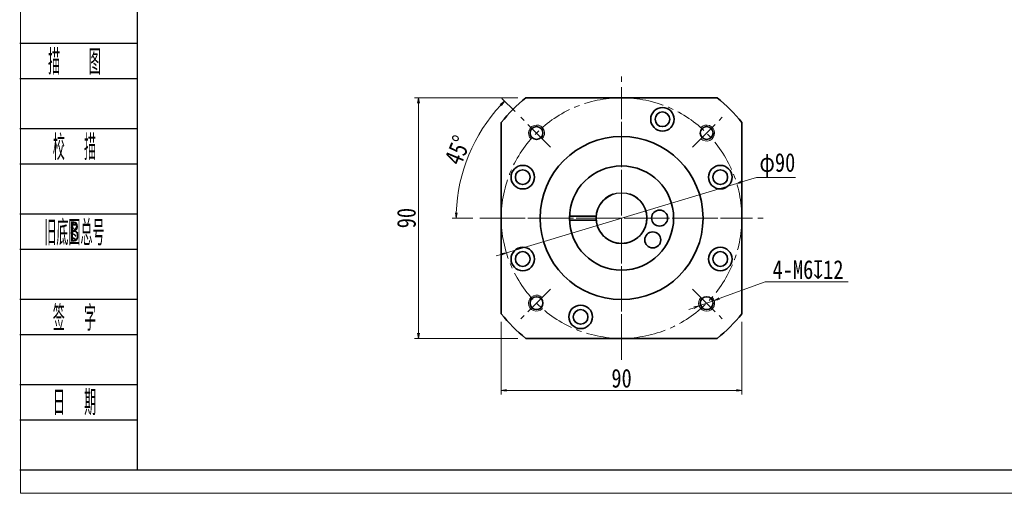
# Model space of a CAD drawing. Header units: millimetres. Extents: x -30 to 718, y -17 to 502.
# Tile 1 of 4: x -26 to 342, y -17 to 160. Entities that reach past the tile are written whole.
import ezdxf
from ezdxf.enums import TextEntityAlignment as Align

# ---------------------------------------------------------------- set-up
doc = ezdxf.new("R2010")
doc.units = ezdxf.units.MM
doc.linetypes.add('点画线', pattern=[18, 12, -2, 2, -2])
doc.layers.add('2细线层', color=4, linetype='Continuous')
doc.layers.add('6文字层', color=3, linetype='Continuous')
for name, color, linetype, lineweight in [('CDRAFT0', 7, 'Continuous', 35), ('EB0', 7, 'Continuous', 35), ('中心线层', 1, '点画线', 18), ('图框_外框线', 7, 'Continuous', 18), ('尺寸线层', 3, 'Continuous', 18), ('粗实线层_1', 7, 'Continuous', 35), ('细实线', 211, 'Continuous', 18)]:
    doc.layers.add(name, color=color, linetype=linetype, lineweight=lineweight)
doc.styles.add('PC_TEXTSTYLE', font='ISOCP.SHX', dxfattribs={"width": 0.707, "bigfont": 'GBCBIG.SHX'})
doc.styles.get("Standard").update_dxf_attribs({"font": 'SimSun.ttf'})
doc.styles.add('宋体', font='SimSun.ttf', dxfattribs={"width": 0.8})
doc.dimstyles.new('A水平标注$0', dxfattribs={"dimtxt": 3.5, "dimasz": 2, "dimexe": 1.5, "dimexo": 3, "dimgap": 1.1, "dimtad": 1, "dimtoh": 1, "dimdec": 4, "dimdsep": 46, "dimtxsty": '宋体', "dimblk": 'OPEN', "dimcen": 3, "dimclrd": 3, "dimclre": 3, "dimclrt": 6, "dimadec": 0, "dimazin": 0, "dimtm": 1e-09, "dimtfac": 1, "dimtdec": 4, "dimtix": 1, "dimtmove": 0, "dimatfit": 3, "dimldrblk": 'OPEN', "dimfxl": 0, "dimlwd": 13, "dimlwe": 13, "dimarcsym": 0})
doc.dimstyles.new('D直径标注φ25', dxfattribs={"dimtxt": 3.5, "dimasz": 2, "dimexe": 1, "dimexo": 3, "dimtad": 1, "dimtoh": 1, "dimdec": 1, "dimdsep": 46, "dimtxsty": '宋体', "dimblk": 'OPEN', "dimcen": 3, "dimclrd": 3, "dimclre": 3, "dimclrt": 130, "dimadec": 0, "dimazin": 0, "dimtm": 1e-09, "dimtfac": 1, "dimtdec": 1, "dimtmove": 0, "dimatfit": 0, "dimldrblk": 'OPEN', "dimfxl": 0, "dimlwd": 13, "dimlwe": 13, "dimarcsym": 0})
doc.dimstyles.new('螺孔(M8-7H)', dxfattribs={"dimtxt": 3.5, "dimasz": 2, "dimexe": 1.25, "dimexo": 3, "dimtad": 1, "dimtoh": 1, "dimdec": 4, "dimdsep": 46, "dimtxsty": '宋体', "dimblk": 'OPEN', "dimcen": 3, "dimclrd": 3, "dimclre": 3, "dimclrt": 2, "dimadec": 0, "dimazin": 0, "dimtm": 1e-09, "dimtfac": 1, "dimtdec": 4, "dimtmove": 0, "dimatfit": 3, "dimldrblk": 'OPEN', "dimfxl": 0, "dimlwd": 9, "dimlwe": 9, "dimarcsym": 0})

# ---------------------------------------------------------------- blocks, each defined once
blk = doc.blocks.new('_Open')
at = {"color": 0, "linetype": 'ByBlock', "lineweight": -2}
for p, q in [((-1, 0.17), (0, 0)), ((-1, -0.17), (0, 0)), ((0, 0), (-1, 0))]:
    blk.add_line(p, q, dxfattribs=at)
blk = doc.blocks.new('*D8')
at = {"layer": 'Defpoints', "color": 0, "transparency": 16777216}
for p in [(163.42, 130.6), (123.25, 40.6), (163.42, 40.6)]:
    blk.add_point(p, dxfattribs=at)
at = {"layer": '尺寸线层', "color": 3, "lineweight": 13, "transparency": 16777216}
for p, q in [((160.42, 130.6), (121.75, 130.6)), ((123.25, 128.6), (123.25, 42.6)), ((160.42, 40.6), (121.75, 40.6))]:
    blk.add_line(p, q, dxfattribs=at)
at = {"layer": '尺寸线层', "color": 3, "lineweight": 13, "transparency": 16777216, "xscale": 2, "yscale": 2, "zscale": 2}
for p, rotation in [((123.25, 130.6), 90), ((123.25, 40.6), 270)]:
    blk.add_blockref('_Open', p, dxfattribs=dict(at, rotation=rotation))
at = {"layer": '尺寸线层', "color": 6, "transparency": 16777216, "insert": (118.75, 85.6), "char_height": 7, "attachment_point": 5, "rotation": 90, "style": '宋体', "bg_fill": 3, "box_fill_scale": 1.1, "bg_fill_color": 256, "bg_fill_true_color": 13158600, "bg_fill_transparency": 0}
blk.add_mtext('90', dxfattribs=at)
blk = doc.blocks.new('*D9')
at = {"layer": 'Defpoints', "color": 0, "transparency": 16777216}
for p in [(161.52, 123.3), (145.65, 116.53), (172.64, 112.18), (146.58, 85.6), (251.04, 85.6)]:
    blk.add_point(p, dxfattribs=at)
at = {"layer": '尺寸线层', "color": 3, "lineweight": 13, "transparency": 16777216}
for p, q in [((159.39, 125.42), (154.42, 130.4)), ((143.58, 85.6), (135.86, 85.6))]:
    blk.add_line(p, q, dxfattribs=at)
blk.add_arc((199.22, 85.6), 61.86, 136.8526, 178.1474, dxfattribs=at)
at = {"layer": '尺寸线层', "color": 3, "lineweight": 13, "transparency": 16777216, "xscale": 2, "yscale": 2, "zscale": 2}
for p, rotation in [((155.48, 129.34), 45.9263235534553), ((137.36, 85.6), 269.0736764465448)]:
    blk.add_blockref('_Open', p, dxfattribs=dict(at, rotation=rotation))
at = {"layer": '尺寸线层', "color": 6, "transparency": 16777216, "insert": (137.91, 111), "char_height": 7, "attachment_point": 5, "rotation": 67.5, "style": '宋体', "bg_fill": 3, "box_fill_scale": 1.1, "bg_fill_color": 256, "bg_fill_true_color": 13158600, "bg_fill_transparency": 0}
blk.add_mtext('45°', dxfattribs=at)
blk = doc.blocks.new('*D10')
at = {"layer": 'Defpoints', "color": 0, "transparency": 16777216}
for p in [(242.3, 98.59), (156.13, 72.62)]:
    blk.add_point(p, dxfattribs=at)
at = {"layer": '尺寸线层', "color": 3, "lineweight": 13, "transparency": 16777216}
for p, q in [((244.22, 99.17), (249.67, 100.81)), ((249.67, 100.81), (264.34, 100.81)), ((156.13, 72.62), (242.3, 98.59)), ((154.22, 72.04), (152.3, 71.46))]:
    blk.add_line(p, q, dxfattribs=at)
at = {"layer": '尺寸线层', "color": 3, "lineweight": 13, "transparency": 16777216, "xscale": 2, "yscale": 2, "zscale": 2}
for p, rotation in [((242.3, 98.59), 196.7746328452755), ((156.13, 72.62), 16.77463284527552)]:
    blk.add_blockref('_Open', p, dxfattribs=dict(at, rotation=rotation))
at = {"layer": '尺寸线层', "color": 130, "transparency": 16777216, "insert": (257.51, 105.47), "char_height": 7, "attachment_point": 5, "style": '宋体'}
blk.add_mtext('φ90', dxfattribs=at)
blk = doc.blocks.new('*D35')
at = {"color": 3, "lineweight": 9, "transparency": 16777216}
for p, q in [((253.01, 61.72), (235.74, 55.48)), ((283.97, 61.72), (253.01, 61.72)), ((226.33, 52.08), (224.45, 51.4)), ((228.21, 52.76), (233.86, 54.8))]:
    blk.add_line(p, q, dxfattribs=at)
at = {"layer": 'Defpoints', "color": 0, "transparency": 16777216}
for p in [(228.21, 52.76), (233.86, 54.8)]:
    blk.add_point(p, dxfattribs=at)
at = {"color": 3, "lineweight": 9, "transparency": 16777216, "xscale": 2, "yscale": 2, "zscale": 2}
for p, rotation in [((233.86, 54.8), 199.8632155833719), ((228.21, 52.76), 19.86321558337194)]:
    blk.add_blockref('_Open', p, dxfattribs=dict(at, rotation=rotation))
at = {"color": 2, "transparency": 16777216, "insert": (268.99, 66.3), "char_height": 7, "attachment_point": 5, "style": '宋体'}
blk.add_mtext('4-M6{\\famgdt|b0|i0|c0|p0;x}{12}', dxfattribs=at)
blk = doc.blocks.new('*D42')
at = {"layer": 'Defpoints', "color": 0, "transparency": 16777216}
for p in [(154.22, 49.81), (244.22, 49.81), (244.22, 21.15)]:
    blk.add_point(p, dxfattribs=at)
at = {"layer": '尺寸线层', "color": 3, "lineweight": 13, "transparency": 16777216}
for p, q in [((154.22, 46.81), (154.22, 19.65)), ((244.22, 46.81), (244.22, 19.65)), ((156.22, 21.15), (242.22, 21.15))]:
    blk.add_line(p, q, dxfattribs=at)
at = {"layer": '尺寸线层', "color": 3, "lineweight": 13, "transparency": 16777216, "xscale": 2, "yscale": 2, "zscale": 2, "rotation": 180}
blk.add_blockref('_Open', (154.22, 21.15), dxfattribs=at)
at = {"layer": '尺寸线层', "color": 3, "lineweight": 13, "transparency": 16777216, "xscale": 2, "yscale": 2, "zscale": 2}
blk.add_blockref('_Open', (244.22, 21.15), dxfattribs=at)
at = {"layer": '尺寸线层', "color": 6, "transparency": 16777216, "insert": (199.22, 25.65), "char_height": 7, "attachment_point": 5, "style": '宋体', "bg_fill": 3, "box_fill_scale": 1.1, "bg_fill_color": 256, "bg_fill_true_color": 13158600, "bg_fill_transparency": 0}
blk.add_mtext('90', dxfattribs=at)

msp = doc.modelspace()

# ---------------------------------------------------------------- linework, layer by layer
msp.add_circle((199.21505, 85.603), 9.5)
at = {"layer": '2细线层'}
for p, q in [((-25.96723, 150.98995), (17.99152, 150.98995)), ((-25.96723, 137.84641), (17.99152, 137.84641)), ((-25.96723, 119.06993), (17.99152, 119.06993)), ((-25.96723, 105.92639), (17.99152, 105.92639)), ((-25.96723, 87.14991), (17.99152, 87.14991)), ((-25.96723, 74.00638), (17.99152, 74.00638)), ((-25.96723, 55.2299), (17.99152, 55.2299)), ((-25.96723, 42.08636), (17.99152, 42.08636)), ((-25.96723, 23.30988), (17.99152, 23.30988)), ((-25.96723, 10.16635), (17.99152, 10.16635)), ((-25.96723, -8.61013), (17.99152, -8.61013))]:
    msp.add_line(p, q, dxfattribs=at)
at = {"layer": 'CDRAFT0'}
for centre in [(214.52239, 122.55818), (162.25987, 100.91033), (236.17023, 100.91033), (162.25987, 70.29566), (236.17023, 70.29566), (183.90771, 48.64782)]:
    msp.add_circle(centre, 4.4, dxfattribs=at)
for start, end in [(128.4998296, 141.5000496), (38.4998296, 51.5000496), (218.4998296, 231.5000496), (308.4998296, 321.5000496)]:
    msp.add_arc((199.21505, 85.603), 57.5, start, end, dxfattribs=at)
at = {"layer": 'EB0'}
for p, q in [((179.72948, 86.353), (189.7447, 86.353)), ((179.72948, 84.853), (189.7447, 84.853))]:
    msp.add_line(p, q, dxfattribs=at)
for centre, radius in [((199.21505, 85.603), 19.5), ((213.46505, 85.603), 3), ((210.88797, 77.42953), 3)]:
    msp.add_circle(centre, radius, dxfattribs=at)
msp.add_arc((199.21505, 85.603), 9.5, 108.4103907, 71.5915198, dxfattribs=at)
at = {"layer": '中心线层'}
for p, q in [((199.21505, 37.603), (199.21505, 133.603)), ((172.6389, 112.17914), (161.51519, 123.30286)), ((151.21505, 85.603), (247.21505, 85.603)), ((225.79119, 59.02685), (236.91491, 47.90314))]:
    msp.add_line(p, q, dxfattribs=at)
at = {"layer": '图框_外框线', "color": 3}
msp.add_lwpolyline([(-25.70198, -17.34883), (708.34884, -17.34883), (708.34884, 501.72995), (-25.70198, 501.72995)], close=True, dxfattribs=at)
at = {"layer": '图框_外框线', "color": 3, "lineweight": 25}
msp.add_lwpolyline([(17.99152, -8.61013), (699.61014, -8.61013), (699.61014, 492.99125), (17.99152, 492.99125)], close=True, dxfattribs=at)
at = {"layer": '粗实线层_1'}
for points in [[(163.42065, 130.603), (235.0096, 130.603)], [(154.21505, 49.8086), (154.21505, 121.39755)], [(244.21505, 121.3974), (244.21505, 49.80844)], [(235.00945, 40.603), (163.4205, 40.603)]]:
    msp.add_lwpolyline(points, dxfattribs=at)
for centre, radius in [((214.52239, 122.55818), 2.75), ((167.39524, 117.4228), 2.4), ((199.21505, 85.603), 30.5), ((162.25987, 100.91033), 2.75), ((236.17023, 100.91033), 2.75), ((162.25987, 70.29566), 2.75), ((236.17023, 70.29566), 2.75), ((231.03485, 53.78319), 2.4), ((183.90771, 48.64782), 2.75)]:
    msp.add_circle(centre, radius, dxfattribs=at)
at = {"layer": '细实线'}
for centre, start, end in [((167.39524, 117.4228), 315, 226.9102132), ((231.03485, 53.78319), 135, 46.9102132)]:
    msp.add_arc(centre, 3, start, end, dxfattribs=at)

# ---------------------------------------------------------------- texts
at = {"layer": '6文字层', "color": 3, "style": 'PC_TEXTSTYLE'}
for s, width, p in [('描   图', 0.6667, (-5.47908, 144.41818)), ('校  描', 0.667, (-5.47908, 112.49816)), ('旧底图总号', 0.667, (-5.47908, 80.57815)), ('签  字', 0.667, (-5.47908, 48.65813)), ('日  期', 0.667, (-5.46737, 16.92551))]:
    msp.add_text(s, height=9.38824, dxfattribs=dict(at, width=width)).set_placement(p, align=Align.MIDDLE)
at = {"layer": '6文字层', "width": 0.707}
msp.add_text('B', height=7.51059, dxfattribs=at).set_placement((-5.47908, 80.57815), align=Align.MIDDLE)

# ---------------------------------------------------------------- dimensions: what is measured, and where the dimension line sits
dim = msp.add_diameter_dim_2p(p1=(228.21333, 52.76386), p2=(233.85637, 54.80252), text='4-M<>{\\famgdt|b0|i0|c0|p0;x}{12}', dimstyle='螺孔(M8-7H)', override={"dimtxt": 7, "dimgap": 1, "dimtad": 1, "dimtih": 0, "dimtoh": 1, "dimdec": 4, "dimlfac": 1, "dimpost": '<>', "dimcen": 0, "dimse1": 0, "dimse2": 0, "dimsd1": 0, "dimsd2": 0, "dimtix": 0, "dimtofl": 1, "dimatfit": 3, "dimtvp": 0.1, "dimtfill": 0})
dim.commit()
dim.dimension.update_dxf_attribs({"geometry": '*D35', "text_midpoint": (268.99156, 61.72278), "dimtype": 163})

# ---------------------------------------------------------------- next in the draw order: dimensions: what is measured, and where the dimension line sits
at = {"layer": '尺寸线层'}
dim = msp.add_linear_dim(base=(123.25259, 40.603), p1=(163.42065, 130.603), p2=(163.4205, 40.603), angle=270, dimstyle='A水平标注$0', override={"dimtxt": 7, "dimgap": 1, "dimdec": 1, "dimpost": '<>', "dimblk": 'Open', "dimtvp": 0.1, "dimtfill": 1, "dimtfillclr": 256}, dxfattribs=at)
dim.commit()
dim.dimension.update_dxf_attribs({"geometry": '*D8', "text_midpoint": (123.25259, 85.603), "dimtype": 160})

# ---------------------------------------------------------------- next in the draw order: linework, layer by layer
at = {"layer": '中心线层'}
msp.add_line((172.6389, 59.02685), (161.51519, 47.90314), dxfattribs=at)
at = {"layer": '粗实线层_1'}
msp.add_circle((167.39524, 53.78319), 2.4, dxfattribs=at)
at = {"layer": '细实线'}
msp.add_arc((167.39524, 53.78319), 3, 45, 316.9102132, dxfattribs=at)

# ---------------------------------------------------------------- next in the draw order: dimensions: what is measured, and where the dimension line sits
at = {"layer": '尺寸线层'}
dim = msp.add_angular_dim_2l(base=(145.64655, 116.53078), line1=((172.6389, 112.17914), (161.51519, 123.30286)), line2=((146.58157, 85.603), (251.03731, 85.603)), dimstyle='A水平标注$0', override={"dimtxt": 7, "dimgap": 1, "dimdec": 1, "dimpost": '<>', "dimblk": 'Open', "dimtvp": 0.1, "dimtfill": 1, "dimtfillclr": 256}, dxfattribs=at)
dim.commit()
dim.dimension.update_dxf_attribs({"geometry": '*D9', "text_midpoint": (137.91049, 110.99618)})

# ---------------------------------------------------------------- next in the draw order: linework, layer by layer
at = {"layer": '中心线层'}
for p, q in [((199.21505, 32.603), (199.21505, 138.603)), ((225.79119, 112.17914), (236.91491, 123.30286)), ((146.21505, 85.603), (252.21505, 85.603))]:
    msp.add_line(p, q, dxfattribs=at)
msp.add_circle((199.21505, 85.603), 45, dxfattribs=at)
at = {"layer": '粗实线层_1'}
msp.add_circle((231.03485, 117.4228), 2.4, dxfattribs=at)
at = {"layer": '细实线'}
msp.add_arc((231.03485, 117.4228), 3, 225, 136.9102132, dxfattribs=at)

# ---------------------------------------------------------------- next in the draw order: dimensions: what is measured, and where the dimension line sits
at = {"layer": '尺寸线层'}
dim = msp.add_diameter_dim_2p(p1=(156.12992, 72.61564), p2=(242.30018, 98.59035), dimstyle='D直径标注φ25', override={"dimtxt": 7, "dimgap": 1, "dimpost": 'φ<>', "dimtfill": 0}, dxfattribs=at)
dim.commit()
dim.dimension.update_dxf_attribs({"geometry": '*D10', "text_midpoint": (257.50618, 100.812), "dimtype": 163})

# ---------------------------------------------------------------- next in the draw order: dimensions: what is measured, and where the dimension line sits
dim = msp.add_linear_dim(base=(244.21505, 21.15109), p1=(154.21505, 49.80844), p2=(244.21505, 49.80844), dimstyle='A水平标注$0', override={"dimtxt": 7, "dimgap": 1, "dimdec": 1, "dimpost": '<>', "dimblk": 'Open', "dimtvp": 0.1, "dimtfill": 1, "dimtfillclr": 256}, dxfattribs=at)
dim.commit()
dim.dimension.update_dxf_attribs({"geometry": '*D42', "text_midpoint": (199.21505, 25.65109)})

doc.saveas('drawing.dxf')
